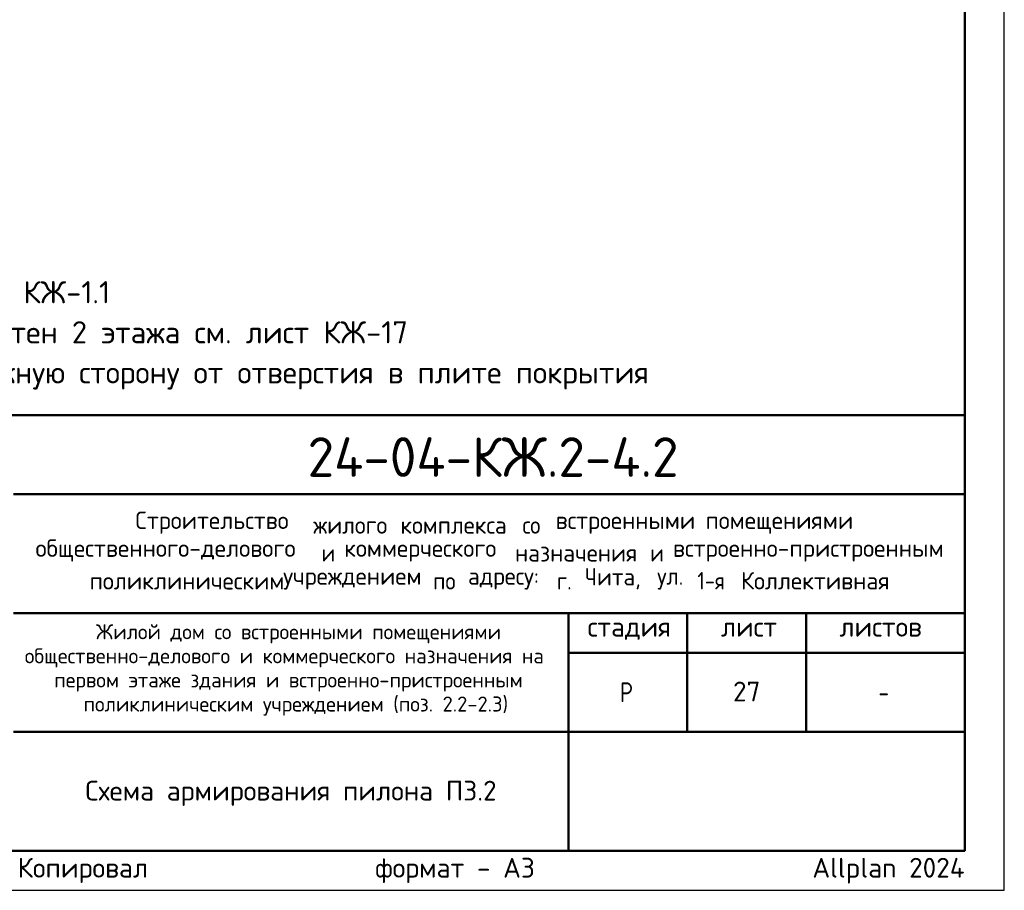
# Model space of a CAD drawing. Header units: millimetres. Extents: x 0 to 50400, y 0 to 35652.
# Tile 9 of 11: x 35493 to 50400, y 0 to 13189. Entities that reach past the tile are written whole.
import ezdxf

# ---------------------------------------------------------------- set-up
doc = ezdxf.new("R2010")
doc.units = ezdxf.units.MM
doc.layers.add('Standard', color=7, linetype='Continuous', lineweight=25)
doc.layers.add('Надписи', color=7, linetype='Continuous', lineweight=25)
doc.styles.add('ISOCPEUR', font='txt')

msp = doc.modelspace()

# ---------------------------------------------------------------- linework, layer by layer
at = {"layer": 'Standard', "color": 7, "linetype": 'Continuous', "lineweight": 50, "transparency": 33554687}
for p, q in [((27600, 7200), (49800, 7200)), ((35400, 6000), (49800, 6000)), ((35400, 4200), (49800, 4200)), ((43800, 2400), (43800, 4200)), ((45600, 2400), (45600, 4200)), ((47400, 2400), (47400, 4200)), ((43800, 3600), (49800, 3600)), ((35400, 2400), (49800, 2400)), ((43800, 600), (43800, 2400)), ((43800, 600), (43800, 2400))]:
    msp.add_line(p, q, dxfattribs=at)
at = {"layer": 'Standard', "color": 7, "linetype": 'Continuous', "lineweight": 25, "transparency": 33554687}
for p, q in [((49800, 600), (49800, 7200)), ((27600, 600), (49800, 600)), ((27600, 600), (49800, 600)), ((27600, 600), (49800, 600))]:
    msp.add_line(p, q, dxfattribs=at)
msp.add_lwpolyline([(0, 0), (50400, 0), (50400, 35640), (0, 35640), (0, 0)], close=True, dxfattribs=at)
at = {"layer": 'Standard', "color": 7, "linetype": 'Continuous', "lineweight": 13, "transparency": 33554687}
msp.add_lwpolyline([(50400, 35640), (0, 35640), (0, 0), (50400, 0), (50400, 35640)], dxfattribs=at)
msp.add_lwpolyline([(50400, 35640), (0, 35640), (0, 0), (50400, 0), (50400, 35640)], dxfattribs=at)
at = {"layer": 'Standard', "color": 7, "linetype": 'Continuous', "lineweight": 50, "transparency": 33554687}
msp.add_lwpolyline([(2400, 35040), (49800, 35040), (49800, 600), (2400, 600), (2400, 35040)], close=True, dxfattribs=at)
at = {"layer": 'Standard', "color": 7, "linetype": 'Continuous', "lineweight": 25, "transparency": 33554687}
msp.add_lwpolyline([(49800, 7200), (27600, 7200), (27600, 600), (49800, 600), (49800, 7200)], dxfattribs=at)

# ---------------------------------------------------------------- texts
at = {"layer": 'Standard', "color": 7, "linetype": 'Continuous', "lineweight": 13, "transparency": 33554687, "insert": (27600, 9229), "char_height": 336, "width": 17847.48, "attachment_point": 1, "line_spacing_factor": 1.084337}
msp.add_mtext('\\A1;{\\fISOCPEUR|i0|b0;\\H335.999994;\\W1.000000;\\C7;1. Ведомость расхода стали см. лист КЖ-1.1}\\P{\\fISOCPEUR|i0|b0;\\H335.999994;\\W1.000000;\\C7;2. Опалубочный план конструкции стен 2 этажа см. лист КЖ-17}\\P{\\fISOCPEUR|i0|b0;\\H335.999994;\\W1.000000;\\C7;3. Отгиб направить в противоположную сторону от отверстия в плите покрытия}\\P', dxfattribs=at)
at = {"layer": 'Standard', "color": 7, "linetype": 'Continuous', "lineweight": 50, "transparency": 33554687, "insert": (39852, 6262), "char_height": 600, "width": 6110.08, "attachment_point": 7, "style": 'ISOCPEUR'}
msp.add_mtext('\\W0.98;24-04-КЖ.2-4.2', dxfattribs=at)
at = {"layer": 'Standard', "color": 7, "linetype": 'Continuous', "lineweight": 25, "transparency": 33554687, "style": 'ISOCPEUR'}
for s, insert, char_height, width, attachment_point in [('\\W0.98;Строительство ', (37245, 5402), 264, 2820.83, 7), ('\\W0.96;жилого ', (39937, 5402), 264, 1446.12, 7), ('\\W0.97;комплекса ', (41257, 5402), 264, 1975.29, 7), ('\\W0.90;со ', (43105, 5402), 264, 620.97, 7), ('\\W0.98;встроенными ', (43607, 5402), 264, 2398.16, 7), ('\\W0.98;помещениями', (45877, 5402), 264, 2292.21, 7), ('\\W0.99;общественного-делового ', (35733, 4980), 264, 4457.19, 7), ('\\W0.87;и ', (40063, 4980), 264, 457.48, 7), ('\\W0.98;коммерческого ', (40406, 4980), 264, 2714.91, 7), ('\\W0.97;назначения ', (42993, 4980), 264, 2173.24, 7), ('\\W0.87;и ', (45039, 4980), 264, 457.46, 7), ('\\W0.99;встроенно-пристроенным', (45382, 4980), 264, 4298.92, 7), ('\\W0.95;Чита, ', (44049, 4557), 264, 1221.07, 7), ('\\W0.86;1-я ', (45752, 4557), 264, 773.52, 7), ('\\W0.98;Коллективная', (46412, 4557), 264, 2450.61, 7), ('\\W0.98;поликлиническим ', (36552, 4557), 264, 3058.06, 7), ('\\W0.98;учреждением ', (39482, 4557), 264, 2397.9, 7), ('\\W0.91;по ', (41752, 4557), 264, 647.69, 7), ('\\W0.96;адресу: ', (42280, 4557), 264, 1472.67, 7), ('\\W0.89;г. ', (43627, 4557), 264, 539.49, 7), ('\\W0.92;ул. ', (45145, 4557), 264, 728.23, 7), ('\\W0.99;стадия    лист     листов', (44091, 3795), 300, 5247.11, 7), ('\\W0.80;Р', (44580, 2850), 300, 359.84, 7), ('\\W0.78;-', (48495, 2850), 300, 326.39, 7), ('\\A1;{\\fISOCPEUR|i0|b0;\\H300.000000;\\W1.000000;\\C7;Схема армирования пилона П3.2}\\P', (39600, 1660), 300, 6238.54, 2)]:
    msp.add_mtext(s, dxfattribs=dict(at, insert=insert, char_height=char_height, width=width, attachment_point=attachment_point))
at = {"layer": 'Standard', "color": 7, "linetype": 'Continuous', "lineweight": 18, "transparency": 33554687, "char_height": 228, "attachment_point": 7, "style": 'ISOCPEUR'}
for s, insert, width in [('\\W0.99;Жилой дом со встроенными помещениями', (36647, 3741), 6015.25), ('\\W0.99;общественно-делового и коммерческого назначения на', (35570, 3376), 8168.16), ('\\W0.99;первом этаже здания и встроенно-пристроенным', (36015, 3011), 7279.77), ('\\W0.99;поликлиническим учреждением (поз. 2.2-2.3)', (36459, 2646), 6390.3)]:
    msp.add_mtext(s, dxfattribs=dict(at, insert=insert, width=width))
at = {"layer": 'Standard', "color": 8, "linetype": 'Continuous', "lineweight": 13, "transparency": 33554687, "insert": (49800, 297), "char_height": 300, "width": 14099.36, "attachment_point": 6, "style": 'ISOCPEUR'}
msp.add_mtext('\\A1;{\\fISOCPEUR|i0|b0;\\H300.000000;\\W1.000000;\\C8;Копировал                  формат - А3                      Allplan 2024}\\P', dxfattribs=at)
at = {"layer": 'Надписи', "color": 7, "linetype": 'Continuous', "lineweight": 13, "transparency": 33554687, "insert": (46500, 3012), "char_height": 300, "width": 551.25, "attachment_point": 5, "style": 'ISOCPEUR'}
msp.add_mtext('\\A1;{\\fISOCPEUR|i0|b0;\\H300.000000;\\W1.000000;\\C7;27}\\P', dxfattribs=at)

doc.saveas('drawing.dxf')
